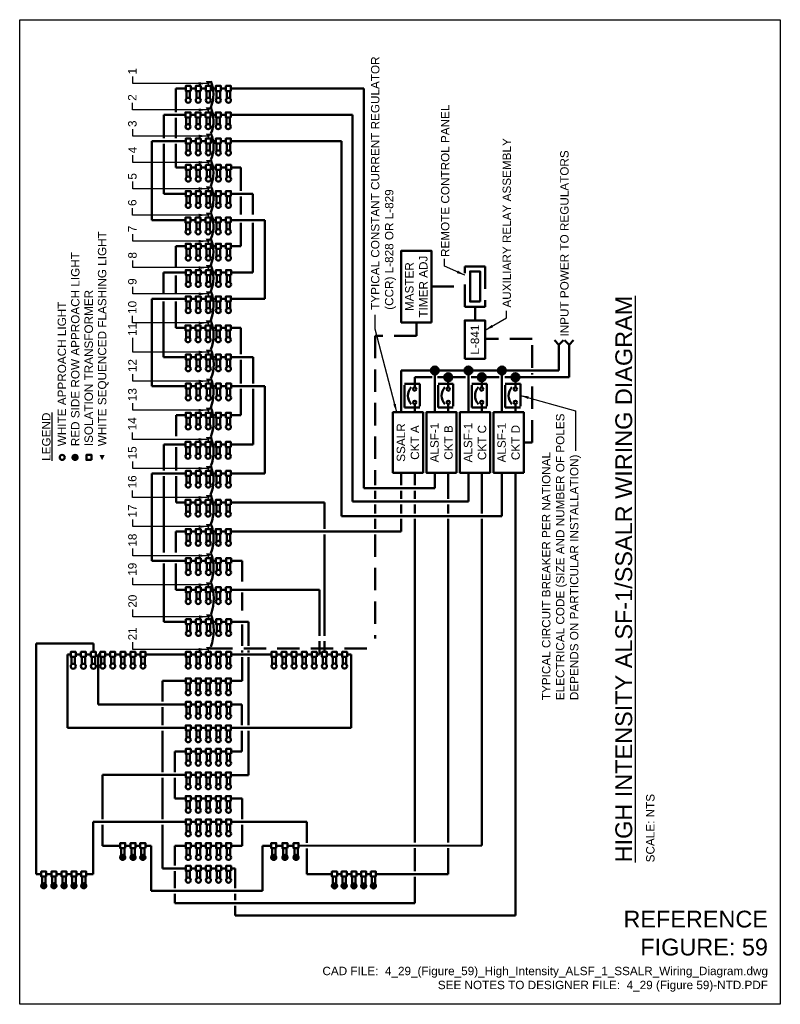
# Model space of a CAD drawing. Header units: inches. Extents: x 0 to 8.5, y 0 to 11.
import ezdxf
from ezdxf.enums import TextEntityAlignment as Align

# ---------------------------------------------------------------- set-up
doc = ezdxf.new("R2010")
doc.units = ezdxf.units.IN
doc.header["$LTSCALE"] = 0.5
doc.header["$MEASUREMENT"] = 0
doc.linetypes.add('DASHED', pattern=[0.75, 0.5, -0.25])
doc.layers.get('0').update_dxf_attribs({"linetype": 'CONTINUOUS', "lineweight": 35})
for name, color, linetype, lineweight in [('E-AFLD-DEVC', 23, 'CONTINUOUS', 50), ('E-AFLD-LITE-APPR', 203, 'CONTINUOUS', 50), ('E-AFLD-LITE-RUNW', 203, 'CONTINUOUS', 50), ('E-POWR-CIRC', 83, 'CONTINUOUS', 50), ('E-POWR-DEVC', 23, 'CONTINUOUS', 50), ('G-ANNO-RDME', 5, 'CONTINUOUS', 18)]:
    doc.layers.add(name, color=color, linetype=linetype, lineweight=lineweight)
doc.layers.add('G-ANNO-TEXT', color=7, linetype='CONTINUOUS')
doc.layers.add('G-ANNO-TTLB', color=7, linetype='CONTINUOUS')
doc.styles.add('00-E-TITLE-1_1', font='arial.ttf', dxfattribs={"height": 0.1875})
doc.styles.add('01-E-BLDG-1_1', font='arial.ttf', dxfattribs={"height": 0.09375})
doc.styles.get("Standard").update_dxf_attribs({"font": 'simplex.shx'})
doc.dimstyles.new('STANDARD_1_3', dxfattribs={"dimtxt": 0.125, "dimasz": 0.125, "dimexe": 0.0625, "dimexo": 0.0625, "dimgap": 0.0625, "dimtad": 1, "dimdec": 4, "dimzin": 0, "dimdsep": 46, "dimlunit": 4, "dimtxsty": 'Standard', "dimcen": 0.09, "dimclrt": 2, "dimadec": 0, "dimazin": 0, "dimtfac": 1, "dimtdec": 4, "dimtmove": 2, "dimatfit": 3, "dimfxl": 1, "dimtolj": 1, "dimtzin": 0, "dimarcsym": 0})

# ---------------------------------------------------------------- blocks, each defined once
blk = doc.blocks.new('*X5')
at = {"color": 0}
for p, q in [((-0.075, 0.006), (0.075, 0.006)), ((-0.075, 0.003), (0.075, 0.003)), ((-0.075, 0), (0.075, 0)), ((-0.074, 0.012), (0.074, 0.012)), ((-0.074, 0.009), (0.074, 0.009)), ((-0.073, 0.018), (0.073, 0.018)), ((-0.073, 0.015), (0.073, 0.015)), ((-0.072, 0.021), (0.072, 0.021)), ((-0.071, 0.024), (0.071, 0.024)), ((-0.07, 0.027), (0.07, 0.027)), ((-0.069, 0.03), (0.069, 0.03)), ((-0.067, 0.033), (0.067, 0.033)), ((-0.066, 0.036), (0.066, 0.036)), ((-0.064, 0.039), (0.064, 0.039)), ((-0.062, 0.042), (0.062, 0.042)), ((-0.06, 0.045), (0.06, 0.045)), ((-0.058, 0.048), (0.058, 0.048)), ((-0.055, 0.051), (0.055, 0.051)), ((-0.052, 0.054), (0.052, 0.054)), ((-0.049, 0.057), (0.049, 0.057)), ((-0.045, 0.06), (0.045, 0.06)), ((-0.041, 0.063), (0.041, 0.063)), ((-0.036, 0.066), (0.036, 0.066)), ((-0.029, 0.069), (0.029, 0.069)), ((-0.021, 0.072), (0.021, 0.072)), ((-0.075, -0.003), (0.075, -0.003)), ((-0.075, -0.006), (0.075, -0.006)), ((-0.074, -0.009), (0.074, -0.009)), ((-0.074, -0.012), (0.074, -0.012)), ((-0.073, -0.015), (0.073, -0.015)), ((-0.073, -0.018), (0.073, -0.018)), ((-0.072, -0.021), (0.072, -0.021)), ((-0.071, -0.024), (0.071, -0.024)), ((-0.07, -0.027), (0.07, -0.027)), ((-0.069, -0.03), (0.069, -0.03)), ((-0.067, -0.033), (0.067, -0.033)), ((-0.066, -0.036), (0.066, -0.036)), ((-0.064, -0.039), (0.064, -0.039)), ((-0.062, -0.042), (0.062, -0.042)), ((-0.06, -0.045), (0.06, -0.045)), ((-0.058, -0.048), (0.058, -0.048)), ((-0.055, -0.051), (0.055, -0.051)), ((-0.052, -0.054), (0.052, -0.054)), ((-0.049, -0.057), (0.049, -0.057)), ((-0.045, -0.06), (0.045, -0.06)), ((-0.041, -0.063), (0.041, -0.063)), ((-0.036, -0.066), (0.036, -0.066)), ((-0.029, -0.069), (0.029, -0.069)), ((-0.021, -0.072), (0.021, -0.072))]:
    blk.add_line(p, q, dxfattribs=at)
blk = doc.blocks.new('DSWTTO')
for p, q in [((0.056, 0.05), (0.275, 0.05)), ((0.056, -0.05), (0.275, -0.05))]:
    blk.add_line(p, q)
blk.add_lwpolyline([(0.275, -0.075), (0.275, 0.075), (0.425, 0.075), (0.425, -0.075)], close=True)
blk.add_circle((0, 0), 0.075)
blk = doc.blocks.new('SFEMR')
for p, q in [((0.25, 0), (0, 0)), ((0.25, 0), (0.3, 0.05)), ((0.3, -0.05), (0.25, 0))]:
    blk.add_line(p, q)
at = {"style": '01-E-BLDG-1_1'}
blk.add_attdef('DEVNAME', text='', height=0.0938, dxfattribs=at).set_placement((0.225, 0.009), align=Align.BOTTOM_RIGHT)
blk.add_attdef('PIN', text='', height=0.0938, dxfattribs=at).set_placement((0.325, 0), align=Align.MIDDLE_LEFT)
blk = doc.blocks.new('*X4')
at = {"color": 0}
for p, q in [((-0.075, 0.006), (0.075, 0.006)), ((-0.075, 0.003), (0.075, 0.003)), ((-0.075, 0), (0.075, 0)), ((-0.074, 0.012), (0.074, 0.012)), ((-0.074, 0.009), (0.074, 0.009)), ((-0.073, 0.018), (0.073, 0.018)), ((-0.073, 0.015), (0.073, 0.015)), ((-0.072, 0.021), (0.072, 0.021)), ((-0.071, 0.024), (0.071, 0.024)), ((-0.07, 0.027), (0.07, 0.027)), ((-0.069, 0.03), (0.069, 0.03)), ((-0.067, 0.033), (0.067, 0.033)), ((-0.066, 0.036), (0.066, 0.036)), ((-0.064, 0.039), (0.064, 0.039)), ((-0.062, 0.042), (0.062, 0.042)), ((-0.06, 0.045), (0.06, 0.045)), ((-0.058, 0.048), (0.058, 0.048)), ((-0.055, 0.051), (0.055, 0.051)), ((-0.052, 0.054), (0.052, 0.054)), ((-0.049, 0.057), (0.049, 0.057)), ((-0.045, 0.06), (0.045, 0.06)), ((-0.041, 0.063), (0.041, 0.063)), ((-0.036, 0.066), (0.036, 0.066)), ((-0.029, 0.069), (0.029, 0.069)), ((-0.021, 0.072), (0.021, 0.072)), ((-0.075, -0.003), (0.075, -0.003)), ((-0.075, -0.006), (0.075, -0.006)), ((-0.074, -0.009), (0.074, -0.009)), ((-0.074, -0.012), (0.074, -0.012)), ((-0.073, -0.015), (0.073, -0.015)), ((-0.073, -0.018), (0.073, -0.018)), ((-0.072, -0.021), (0.072, -0.021)), ((-0.071, -0.024), (0.071, -0.024)), ((-0.07, -0.027), (0.07, -0.027)), ((-0.069, -0.03), (0.069, -0.03)), ((-0.067, -0.033), (0.067, -0.033)), ((-0.066, -0.036), (0.066, -0.036)), ((-0.064, -0.039), (0.064, -0.039)), ((-0.062, -0.042), (0.062, -0.042)), ((-0.06, -0.045), (0.06, -0.045)), ((-0.058, -0.048), (0.058, -0.048)), ((-0.055, -0.051), (0.055, -0.051)), ((-0.052, -0.054), (0.052, -0.054)), ((-0.049, -0.057), (0.049, -0.057)), ((-0.045, -0.06), (0.045, -0.06)), ((-0.041, -0.063), (0.041, -0.063)), ((-0.036, -0.066), (0.036, -0.066)), ((-0.029, -0.069), (0.029, -0.069)), ((-0.021, -0.072), (0.021, -0.072))]:
    blk.add_line(p, q, dxfattribs=at)
blk = doc.blocks.new('DSRDTO')
for p, q in [((0.056, 0.05), (0.275, 0.05)), ((0.056, -0.05), (0.275, -0.05))]:
    blk.add_line(p, q)
blk.add_lwpolyline([(0.275, -0.075), (0.275, 0.075), (0.425, 0.075), (0.425, -0.075)], close=True)
blk.add_circle((0, 0), 0.075)
blk.add_blockref('*X4', (0, 0))
blk = doc.blocks.new('A$C534B0B4C')
blk.add_solid([(0, 0.028), (0.056, 0), (0.056, 0.056)])
blk = doc.blocks.new('G-TDT2')
at = {"linetype": 'ByBlock', "lineweight": -2}
h = blk.add_hatch(color=256, dxfattribs=at)
edge = h.paths.add_edge_path()
edge.add_arc((0, 0), 0.0444, 0, 360)
at = {"color": 0, "linetype": 'ByBlock', "lineweight": -2}
blk.add_circle((0, 0), 0.0444, dxfattribs=at)

msp = doc.modelspace()

# ---------------------------------------------------------------- linework, layer by layer
at = {"layer": 'E-AFLD-DEVC'}
msp.add_lwpolyline([(0.803, 6.082), (0.746, 6.082), (0.746, 6.138), (0.803, 6.138)], close=True, dxfattribs=at)
at = {"layer": 'E-AFLD-LITE-APPR'}
for centre in [(0.475, 6.11), (0.619, 6.11)]:
    msp.add_circle(centre, 0.0281, dxfattribs=at)
at = {"layer": 'E-POWR-CIRC'}
for p, q in [((1.745, 10.231), (1.855, 10.231)), ((1.745, 9.968), (1.745, 10.231)), ((1.911, 10.231), (1.967, 10.231)), ((2.023, 10.231), (2.079, 10.231)), ((2.136, 10.231), (2.192, 10.231)), ((2.248, 10.231), (2.305, 10.231)), ((2.361, 10.231), (3.846, 10.231)), ((3.846, 10.231), (3.846, 5.768)), ((1.853, 9.936), (1.609, 9.936)), ((1.609, 9.936), (1.609, 9.675)), ((1.745, 9.675), (1.745, 9.905)), ((1.91, 9.936), (1.966, 9.936)), ((2.022, 9.936), (2.078, 9.936)), ((2.135, 9.936), (2.191, 9.936)), ((2.247, 9.936), (2.303, 9.936)), ((3.721, 9.936), (2.36, 9.936)), ((3.721, 9.936), (3.721, 5.617)), ((1.855, 9.643), (1.475, 9.643)), ((1.475, 9.643), (1.475, 8.761)), ((1.609, 9.612), (1.609, 9.056)), ((1.745, 9.35), (1.745, 9.612)), ((1.911, 9.643), (1.967, 9.643)), ((2.023, 9.643), (2.079, 9.643)), ((2.136, 9.643), (2.192, 9.643)), ((2.248, 9.643), (2.305, 9.643)), ((2.361, 9.643), (3.596, 9.643)), ((3.596, 9.643), (3.596, 5.454)), ((1.745, 9.35), (1.856, 9.35)), ((1.912, 9.35), (1.968, 9.35)), ((2.024, 9.35), (2.08, 9.35)), ((2.137, 9.35), (2.193, 9.35)), ((2.249, 9.35), (2.306, 9.35)), ((2.362, 9.35), (2.47, 9.35)), ((2.47, 9.087), (2.47, 9.35)), ((1.609, 9.056), (1.855, 9.056)), ((1.911, 9.056), (1.967, 9.056)), ((2.023, 9.056), (2.079, 9.056)), ((2.136, 9.056), (2.192, 9.056)), ((2.248, 9.056), (2.305, 9.056)), ((2.361, 9.056), (2.605, 9.056)), ((2.47, 8.824), (2.47, 9.025)), ((2.605, 9.056), (2.605, 8.824)), ((1.475, 8.761), (1.853, 8.761)), ((1.91, 8.761), (1.966, 8.761)), ((2.022, 8.761), (2.078, 8.761)), ((2.135, 8.761), (2.191, 8.761)), ((2.247, 8.761), (2.303, 8.761)), ((2.739, 8.761), (2.36, 8.761)), ((2.47, 8.468), (2.47, 8.73)), ((2.605, 8.73), (2.605, 8.174)), ((2.739, 7.881), (2.739, 8.761)), ((1.745, 8.468), (1.855, 8.468)), ((1.745, 8.236), (1.745, 8.468)), ((1.911, 8.468), (1.967, 8.468)), ((2.023, 8.468), (2.079, 8.468)), ((2.136, 8.468), (2.192, 8.468)), ((2.248, 8.468), (2.305, 8.468)), ((2.361, 8.468), (2.47, 8.468)), ((1.608, 8.174), (1.856, 8.174)), ((1.608, 7.943), (1.608, 8.174)), ((1.745, 7.943), (1.745, 8.143)), ((1.912, 8.174), (1.968, 8.174)), ((2.024, 8.174), (2.08, 8.174)), ((2.137, 8.174), (2.193, 8.174)), ((2.249, 8.174), (2.306, 8.174)), ((2.362, 8.174), (2.605, 8.174)), ((1.855, 7.881), (1.475, 7.881)), ((1.475, 7.881), (1.475, 6.906)), ((1.608, 7.231), (1.608, 7.85)), ((1.745, 7.556), (1.745, 7.85)), ((1.911, 7.881), (1.967, 7.881)), ((2.023, 7.881), (2.079, 7.881)), ((2.136, 7.881), (2.192, 7.881)), ((2.248, 7.881), (2.305, 7.881)), ((2.361, 7.881), (2.739, 7.881)), ((1.745, 7.556), (1.853, 7.556)), ((1.91, 7.556), (1.966, 7.556)), ((2.022, 7.556), (2.078, 7.556)), ((2.135, 7.556), (2.191, 7.556)), ((2.247, 7.556), (2.303, 7.556)), ((2.36, 7.556), (2.47, 7.556)), ((2.47, 7.262), (2.47, 7.556)), ((1.855, 7.231), (1.608, 7.231)), ((1.911, 7.231), (1.967, 7.231)), ((2.023, 7.231), (2.079, 7.231)), ((2.136, 7.231), (2.192, 7.231)), ((2.248, 7.231), (2.305, 7.231)), ((2.608, 7.231), (2.361, 7.231)), ((2.47, 6.937), (2.47, 7.2)), ((2.608, 6.937), (2.608, 7.231)), ((4.264, 6.614), (4.264, 7.081)), ((4.264, 7.081), (4.639, 7.081)), ((4.639, 6.614), (4.639, 7.081)), ((4.639, 7.081), (6.026, 7.081)), ((5.014, 6.668), (5.014, 7.081)), ((5.389, 6.668), (5.389, 7.081)), ((6.026, 7.081), (6.026, 7.118)), ((6.139, 7.006), (6.139, 7.118)), ((4.414, 6.893), (4.414, 7.006)), ((4.414, 7.006), (4.608, 7.006)), ((4.67, 7.006), (4.789, 7.006)), ((4.789, 6.893), (4.789, 7.006)), ((4.789, 7.006), (4.983, 7.006)), ((5.045, 7.006), (5.358, 7.006)), ((5.164, 6.893), (5.164, 7.006)), ((5.42, 7.006), (6.139, 7.006)), ((5.539, 6.893), (5.539, 7.006)), ((1.475, 6.906), (1.856, 6.906)), ((1.912, 6.906), (1.968, 6.906)), ((2.024, 6.906), (2.08, 6.906)), ((2.137, 6.906), (2.193, 6.906)), ((2.249, 6.906), (2.306, 6.906)), ((2.362, 6.906), (2.74, 6.906)), ((2.47, 6.581), (2.47, 6.875)), ((2.608, 6.254), (2.608, 6.875)), ((2.74, 6.906), (2.74, 5.931)), ((4.414, 6.614), (4.414, 6.706)), ((4.789, 6.614), (4.789, 6.706)), ((5.014, 6.614), (5.014, 6.668)), ((5.164, 6.614), (5.164, 6.706)), ((5.389, 6.614), (5.389, 6.668)), ((5.539, 6.614), (5.539, 6.706)), ((1.747, 6.581), (1.855, 6.581)), ((1.747, 6.348), (1.747, 6.581)), ((1.911, 6.581), (1.967, 6.581)), ((2.023, 6.581), (2.079, 6.581)), ((2.136, 6.581), (2.192, 6.581)), ((2.248, 6.581), (2.305, 6.581)), ((2.361, 6.581), (2.47, 6.581)), ((1.609, 6.254), (1.853, 6.254)), ((1.609, 5.962), (1.609, 6.254)), ((1.747, 5.962), (1.747, 6.223)), ((1.91, 6.254), (1.966, 6.254)), ((2.022, 6.254), (2.078, 6.254)), ((2.135, 6.254), (2.191, 6.254)), ((2.247, 6.254), (2.303, 6.254)), ((2.36, 6.254), (2.608, 6.254)), ((1.475, 4.956), (1.475, 5.931)), ((1.475, 5.931), (1.855, 5.931)), ((1.609, 5.049), (1.609, 5.9)), ((1.747, 5.607), (1.747, 5.9)), ((1.911, 5.931), (1.967, 5.931)), ((2.023, 5.931), (2.079, 5.931)), ((2.136, 5.931), (2.192, 5.931)), ((2.248, 5.931), (2.305, 5.931)), ((2.74, 5.931), (2.361, 5.931)), ((4.264, 5.939), (4.264, 5.8)), ((4.414, 5.8), (4.414, 5.939)), ((4.639, 5.768), (4.639, 5.939)), ((4.789, 5.939), (4.789, 5.648)), ((5.014, 5.939), (5.014, 5.617)), ((5.164, 5.939), (5.164, 5.485)), ((5.389, 5.939), (5.389, 5.454)), ((5.539, 0.993), (5.539, 5.939)), ((3.846, 5.768), (4.639, 5.768)), ((4.264, 5.737), (4.264, 5.648)), ((4.414, 5.648), (4.414, 5.737)), ((3.721, 5.617), (5.014, 5.617)), ((1.747, 5.607), (1.853, 5.607)), ((1.91, 5.607), (1.966, 5.607)), ((2.022, 5.607), (2.078, 5.607)), ((2.135, 5.607), (2.191, 5.607)), ((2.247, 5.607), (2.303, 5.607)), ((2.36, 5.607), (3.405, 5.607)), ((3.405, 5.607), (3.405, 5.312)), ((4.264, 5.585), (4.264, 5.485)), ((4.414, 5.485), (4.414, 5.585)), ((4.789, 5.585), (4.789, 5.485)), ((3.596, 5.454), (5.389, 5.454)), ((4.264, 5.423), (4.264, 5.281)), ((4.414, 1.806), (4.414, 5.423)), ((4.789, 5.423), (4.789, 1.806)), ((5.164, 5.423), (5.164, 1.776)), ((1.745, 5.281), (1.855, 5.281)), ((1.745, 5.049), (1.745, 5.281)), ((1.911, 5.281), (1.967, 5.281)), ((2.023, 5.281), (2.079, 5.281)), ((2.136, 5.281), (2.192, 5.281)), ((2.248, 5.281), (2.305, 5.281)), ((2.361, 5.281), (4.264, 5.281)), ((3.405, 5.25), (3.405, 4.118)), ((1.856, 4.956), (1.475, 4.956)), ((1.912, 4.955), (1.968, 4.955)), ((2.024, 4.955), (2.08, 4.955)), ((2.137, 4.955), (2.193, 4.955)), ((2.249, 4.955), (2.306, 4.955)), ((2.362, 4.955), (2.485, 4.955)), ((2.485, 4.725), (2.485, 4.955)), ((1.609, 4.274), (1.609, 4.924)), ((1.745, 4.631), (1.745, 4.924)), ((1.855, 4.631), (1.745, 4.631)), ((1.911, 4.631), (1.967, 4.631)), ((2.023, 4.631), (2.079, 4.631)), ((2.136, 4.631), (2.192, 4.631)), ((2.248, 4.631), (2.305, 4.631)), ((3.349, 4.631), (2.361, 4.631)), ((3.349, 4.118), (3.349, 4.631)), ((2.485, 4.399), (2.485, 4.6)), ((1.857, 4.274), (1.609, 4.274)), ((1.913, 4.274), (1.969, 4.274)), ((2.026, 4.274), (2.082, 4.274)), ((2.138, 4.274), (2.194, 4.274)), ((2.251, 4.274), (2.307, 4.274)), ((2.558, 4.274), (2.363, 4.274)), ((2.485, 4.006), (2.485, 4.243)), ((2.558, 4.006), (2.558, 4.274)), ((0.183, 1.455), (0.183, 4.031)), ((0.183, 4.031), (0.824, 4.031)), ((0.824, 3.936), (0.824, 4.031)), ((3.349, 3.909), (3.349, 4.056)), ((3.405, 4.056), (3.405, 3.937)), ((0.533, 3.908), (0.571, 3.908)), ((0.533, 3.087), (0.533, 3.908)), ((0.627, 3.908), (0.684, 3.908)), ((0.74, 3.908), (0.796, 3.908)), ((0.876, 3.35), (0.876, 3.909)), ((0.876, 3.909), (0.899, 3.909)), ((0.956, 3.909), (1.012, 3.909)), ((1.068, 3.909), (1.124, 3.909)), ((1.181, 3.909), (1.237, 3.909)), ((1.293, 3.909), (1.349, 3.909)), ((1.406, 3.909), (1.856, 3.909)), ((1.912, 3.909), (1.968, 3.909)), ((2.024, 3.909), (2.08, 3.909)), ((2.137, 3.909), (2.193, 3.909)), ((2.249, 3.909), (2.306, 3.909)), ((2.362, 3.909), (2.814, 3.909)), ((2.485, 3.932), (2.485, 3.952)), ((2.485, 3.612), (2.485, 3.878)), ((2.558, 3.932), (2.558, 3.952)), ((2.558, 3.118), (2.558, 3.878)), ((2.87, 3.909), (2.926, 3.909)), ((2.983, 3.909), (3.039, 3.909)), ((3.095, 3.909), (3.151, 3.909)), ((3.208, 3.909), (3.264, 3.909)), ((3.32, 3.909), (3.349, 3.909)), ((3.433, 3.909), (3.489, 3.909)), ((3.545, 3.909), (3.601, 3.909)), ((3.704, 3.909), (3.658, 3.909)), ((3.704, 3.087), (3.704, 3.909)), ((1.595, 3.612), (1.855, 3.612)), ((1.595, 3.612), (1.595, 3.382)), ((1.911, 3.612), (1.967, 3.612)), ((2.023, 3.612), (2.079, 3.612)), ((2.136, 3.612), (2.192, 3.612)), ((2.248, 3.612), (2.305, 3.612)), ((2.361, 3.612), (2.485, 3.612)), ((0.876, 3.35), (1.856, 3.35)), ((1.595, 3.319), (1.595, 3.118)), ((1.912, 3.35), (1.968, 3.35)), ((2.024, 3.35), (2.08, 3.35)), ((2.137, 3.35), (2.193, 3.35)), ((2.249, 3.35), (2.306, 3.35)), ((2.483, 3.35), (2.362, 3.35)), ((2.483, 3.118), (2.483, 3.35)), ((1.855, 3.087), (0.533, 3.087)), ((1.911, 3.087), (1.967, 3.087)), ((2.023, 3.087), (2.079, 3.087)), ((2.136, 3.087), (2.192, 3.087)), ((2.248, 3.087), (2.305, 3.087)), ((2.361, 3.087), (3.704, 3.087)), ((1.595, 3.056), (1.595, 2.593)), ((2.484, 2.825), (2.484, 3.056)), ((2.558, 2.561), (2.558, 3.056)), ((1.733, 2.825), (1.808, 2.825)), ((1.733, 2.593), (1.733, 2.825)), ((1.808, 2.825), (1.855, 2.825)), ((1.912, 2.825), (1.968, 2.825)), ((2.024, 2.825), (2.08, 2.825)), ((2.137, 2.825), (2.193, 2.825)), ((2.249, 2.825), (2.306, 2.825)), ((2.362, 2.825), (2.484, 2.825)), ((0.926, 2.562), (1.855, 2.562)), ((0.926, 2.562), (0.926, 2.068)), ((1.595, 2.531), (1.595, 2.068)), ((1.733, 2.3), (1.733, 2.531)), ((1.911, 2.562), (1.967, 2.562)), ((2.023, 2.562), (2.079, 2.562)), ((2.136, 2.562), (2.192, 2.562)), ((2.248, 2.562), (2.305, 2.562)), ((2.36, 2.561), (2.558, 2.561)), ((1.855, 2.3), (1.733, 2.3)), ((1.911, 2.298), (1.968, 2.298)), ((2.024, 2.298), (2.08, 2.298)), ((2.136, 2.298), (2.193, 2.298)), ((2.249, 2.298), (2.305, 2.298)), ((2.486, 2.298), (2.361, 2.298)), ((2.486, 2.068), (2.486, 2.298)), ((0.821, 2.037), (1.856, 2.037)), ((0.821, 2.037), (0.821, 1.455)), ((0.926, 2.006), (0.926, 1.772)), ((1.595, 2.006), (1.595, 1.518)), ((1.912, 2.037), (1.969, 2.037)), ((2.025, 2.037), (2.081, 2.037)), ((2.137, 2.037), (2.194, 2.037)), ((2.25, 2.037), (2.306, 2.037)), ((3.208, 2.037), (2.362, 2.037)), ((2.486, 1.772), (2.486, 2.006)), ((3.208, 1.804), (3.208, 2.037)), ((1.123, 1.772), (0.926, 1.772)), ((1.239, 1.772), (1.179, 1.772)), ((1.348, 1.772), (1.295, 1.772)), ((1.404, 1.772), (1.469, 1.772)), ((1.469, 1.772), (1.469, 1.267)), ((1.856, 1.772), (1.732, 1.772)), ((1.732, 1.772), (1.732, 1.55)), ((1.912, 1.772), (1.969, 1.772)), ((2.025, 1.772), (2.081, 1.772)), ((2.137, 1.772), (2.194, 1.772)), ((2.25, 1.772), (2.306, 1.772)), ((2.362, 1.772), (2.486, 1.772)), ((2.713, 1.772), (2.713, 1.267)), ((2.713, 1.772), (2.811, 1.772)), ((2.867, 1.772), (2.936, 1.772)), ((2.992, 1.772), (3.061, 1.772)), ((3.117, 1.772), (5.164, 1.776)), ((3.208, 1.455), (3.208, 1.741)), ((4.414, 1.486), (4.414, 1.743)), ((4.789, 1.744), (4.789, 1.455)), ((0.183, 1.455), (0.241, 1.455)), ((0.297, 1.455), (0.354, 1.455)), ((0.41, 1.455), (0.468, 1.455)), ((0.524, 1.455), (0.579, 1.455)), ((0.635, 1.455), (0.688, 1.455)), ((0.821, 1.455), (0.744, 1.455)), ((1.595, 1.518), (1.856, 1.518)), ((1.732, 1.487), (1.732, 1.298)), ((1.912, 1.518), (1.969, 1.518)), ((2.025, 1.518), (2.081, 1.518)), ((2.137, 1.518), (2.194, 1.518)), ((2.25, 1.518), (2.306, 1.518)), ((2.362, 1.518), (2.409, 1.518)), ((2.409, 1.518), (2.409, 1.298)), ((3.489, 1.455), (3.208, 1.455)), ((3.546, 1.455), (3.598, 1.455)), ((3.655, 1.455), (3.707, 1.455)), ((3.764, 1.455), (3.816, 1.455)), ((3.872, 1.455), (3.925, 1.455)), ((4.788, 1.455), (3.981, 1.455)), ((4.414, 1.131), (4.414, 1.423)), ((1.469, 1.267), (2.713, 1.267)), ((1.732, 1.236), (1.732, 1.131)), ((2.409, 1.236), (2.409, 1.162)), ((1.732, 1.131), (4.414, 1.131)), ((2.409, 1.1), (2.409, 0.993)), ((2.409, 0.993), (5.54, 0.993))]:
    msp.add_line(p, q, dxfattribs=at)
at = {"layer": 'E-POWR-CIRC', "linetype": 'DASHED'}
for p, q in [((4.601, 8.018), (4.976, 8.018)), ((5.089, 7.643), (5.089, 7.793)), ((4.433, 7.618), (4.433, 7.468)), ((4.433, 7.468), (3.971, 7.468)), ((3.971, 7.468), (3.971, 5.8)), ((5.726, 7.433), (5.201, 7.433)), ((5.726, 7.112), (5.726, 7.432)), ((5.726, 7.037), (5.726, 7.05)), ((5.726, 6.276), (5.726, 6.975)), ((5.633, 6.276), (5.726, 6.276)), ((3.971, 5.737), (3.971, 5.648)), ((3.971, 5.585), (3.971, 5.485)), ((3.971, 5.423), (3.971, 5.312)), ((3.971, 5.25), (3.971, 4.087)), ((2.128, 3.975), (3.972, 3.975))]:
    msp.add_line(p, q, dxfattribs=at)
at = {"layer": 'E-POWR-CIRC'}
for centre, radius, start, end in [((1.786, 10.169), 0.379, 336.8646, 22.6262), ((1.798, 9.873), 0.368, 336.7976, 23.7141), ((1.784, 9.58), 0.382, 337.6584, 22.7644), ((1.777, 9.289), 0.388, 337.4976, 22.0815), ((1.791, 8.994), 0.375, 336.6021, 22.889), ((1.798, 8.698), 0.368, 336.7786, 23.7334), ((1.78, 8.404), 0.385, 337.7439, 22.677), ((1.781, 8.113), 0.384, 337.3649, 22.2123), ((1.722, 7.804), 0.444, 338.3324, 21.2059), ((1.737, 7.476), 0.43, 338.022, 22.439), ((1.723, 7.151), 0.445, 338.7575, 21.6239), ((1.717, 6.829), 0.449, 338.6098, 21.009), ((1.729, 6.504), 0.438, 337.8801, 21.6605), ((1.742, 6.175), 0.425, 337.8528, 22.6105), ((1.735, 5.855), 0.431, 337.7313, 21.8056), ((1.734, 5.527), 0.433, 338.1225, 22.3371), ((1.721, 5.201), 0.446, 338.7818, 21.5991), ((1.719, 4.879), 0.448, 338.5653, 21.0529), ((1.638, 4.534), 0.53, 340.6824, 20.0485), ((1.618, 4.177), 0.55, 340.4521, 19.1727)]:
    msp.add_arc(centre, radius, start, end, dxfattribs=at)
at = {"layer": 'E-POWR-DEVC'}
for points in [[(4.601, 7.618), (4.264, 7.618), (4.264, 8.418), (4.601, 8.418)], [(5.145, 7.85), (5.033, 7.85), (5.033, 8.187), (5.145, 8.187)], [(4.974, 7.212), (4.974, 7.64), (5.201, 7.64), (5.201, 7.212)], [(4.508, 5.939), (4.17, 5.939), (4.17, 6.614), (4.508, 6.614)], [(4.883, 5.939), (4.545, 5.939), (4.545, 6.614), (4.883, 6.614)], [(5.258, 5.939), (4.92, 5.939), (4.92, 6.614), (5.258, 6.614)], [(5.633, 5.939), (5.295, 5.939), (5.295, 6.614), (5.633, 6.614)]]:
    msp.add_lwpolyline(points, close=True, dxfattribs=at)
at = {"layer": 'E-POWR-DEVC', "linetype": 'DASHED'}
for points in [[(5.201, 7.793), (4.976, 7.793), (4.976, 8.243), (5.201, 8.243)], [(4.47, 6.668), (4.301, 6.668), (4.301, 6.931), (4.47, 6.931)], [(4.845, 6.668), (4.676, 6.668), (4.676, 6.931), (4.845, 6.931)], [(5.22, 6.668), (5.051, 6.668), (5.051, 6.931), (5.22, 6.931)], [(5.595, 6.668), (5.426, 6.668), (5.426, 6.931), (5.595, 6.931)]]:
    msp.add_lwpolyline(points, close=True, dxfattribs=at)
at = {"layer": 'E-POWR-DEVC'}
for centre in [(4.414, 6.874), (4.789, 6.874), (5.164, 6.874), (5.539, 6.874), (4.414, 6.724), (4.789, 6.724), (5.164, 6.724), (5.539, 6.724)]:
    msp.add_circle(centre, 0.0187, dxfattribs=at)
for centre in [(4.475, 6.799), (4.85, 6.799), (5.225, 6.799), (5.6, 6.799)]:
    msp.add_arc(centre, 0.136, 136.3972, 223.6028, dxfattribs=at)
at = {"layer": 'G-ANNO-TTLB'}
msp.add_lwpolyline([(0, 11), (8.5, 11), (8.5, 0), (0, 0)], close=True, dxfattribs=at)

# ---------------------------------------------------------------- block references
at = {"layer": 'E-AFLD-DEVC', "rotation": 90}
for name, p, xscale, yscale, zscale in [('DSWTTO', (1.883, 10.1), 0.375, 0.375, 0.375), ('DSWTTO', (1.995, 10.1), 0.375, 0.375, 0.375), ('DSWTTO', (2.108, 10.1), 0.375, 0.375, 0.375), ('DSWTTO', (2.22, 10.1), 0.375, 0.375, 0.375), ('DSWTTO', (2.333, 10.1), 0.375, 0.375, 0.375), ('DSWTTO', (1.881, 9.805), 0.375, 0.375, 0.375), ('DSWTTO', (1.994, 9.805), 0.375, 0.375, 0.375), ('DSWTTO', (2.106, 9.805), 0.375, 0.375, 0.375), ('DSWTTO', (2.219, 9.805), 0.375, 0.375, 0.375), ('DSWTTO', (2.331, 9.805), 0.375, 0.375, 0.375), ('DSWTTO', (1.883, 9.512), 0.375, 0.375, 0.375), ('DSWTTO', (1.995, 9.512), 0.375, 0.375, 0.375), ('DSWTTO', (2.108, 9.512), 0.375, 0.375, 0.375), ('DSWTTO', (2.22, 9.512), 0.375, 0.375, 0.375), ('DSWTTO', (2.333, 9.512), 0.375, 0.375, 0.375), ('DSWTTO', (1.884, 9.219), 0.375, 0.375, 0.375), ('DSWTTO', (1.996, 9.219), 0.375, 0.375, 0.375), ('DSWTTO', (2.109, 9.219), 0.375, 0.375, 0.375), ('DSWTTO', (2.221, 9.219), 0.375, 0.375, 0.375), ('DSWTTO', (2.334, 9.219), 0.375, 0.375, 0.375), ('DSWTTO', (1.883, 8.925), 0.375, 0.375, 0.375), ('DSWTTO', (1.995, 8.925), 0.375, 0.375, 0.375), ('DSWTTO', (2.108, 8.925), 0.375, 0.375, 0.375), ('DSWTTO', (2.22, 8.925), 0.375, 0.375, 0.375), ('DSWTTO', (2.333, 8.925), 0.375, 0.375, 0.375), ('DSWTTO', (1.881, 8.63), 0.375, 0.375, 0.375), ('DSWTTO', (1.994, 8.63), 0.375, 0.375, 0.375), ('DSWTTO', (2.106, 8.63), 0.375, 0.375, 0.375), ('DSWTTO', (2.219, 8.63), 0.375, 0.375, 0.375), ('DSWTTO', (2.331, 8.63), 0.375, 0.375, 0.375), ('DSWTTO', (1.883, 8.337), 0.375, 0.375, 0.375), ('DSWTTO', (1.995, 8.337), 0.375, 0.375, 0.375), ('DSWTTO', (2.108, 8.337), 0.375, 0.375, 0.375), ('DSWTTO', (2.22, 8.337), 0.375, 0.375, 0.375), ('DSWTTO', (2.333, 8.337), 0.375, 0.375, 0.375), ('DSWTTO', (1.884, 8.043), 0.375, 0.375, 0.375), ('DSWTTO', (1.996, 8.043), 0.375, 0.375, 0.375), ('DSWTTO', (2.109, 8.043), 0.375, 0.375, 0.375), ('DSWTTO', (2.221, 8.043), 0.375, 0.375, 0.375), ('DSWTTO', (2.334, 8.043), 0.375, 0.375, 0.375), ('DSWTTO', (1.883, 7.75), 0.375, 0.375, 0.375), ('DSWTTO', (1.995, 7.75), 0.375, 0.375, 0.375), ('DSWTTO', (2.108, 7.75), 0.375, 0.375, 0.375), ('DSWTTO', (2.22, 7.75), 0.375, 0.375, 0.375), ('DSWTTO', (2.333, 7.75), 0.375, 0.375, 0.375), ('DSWTTO', (1.881, 7.425), 0.375, 0.375, 0.375), ('DSWTTO', (1.994, 7.425), 0.375, 0.375, 0.375), ('DSWTTO', (2.106, 7.425), 0.375, 0.375, 0.375), ('DSWTTO', (2.219, 7.425), 0.375, 0.375, 0.375), ('DSWTTO', (2.331, 7.425), 0.375, 0.375, 0.375), ('DSWTTO', (1.883, 7.1), 0.375, 0.375, 0.375), ('DSWTTO', (1.995, 7.1), 0.375, 0.375, 0.375), ('DSWTTO', (2.108, 7.1), 0.375, 0.375, 0.375), ('DSWTTO', (2.22, 7.1), 0.375, 0.375, 0.375), ('DSWTTO', (2.333, 7.1), 0.375, 0.375, 0.375), ('DSWTTO', (1.884, 6.775), 0.375, 0.375, 0.375), ('DSWTTO', (1.996, 6.775), 0.375, 0.375, 0.375), ('DSWTTO', (2.109, 6.775), 0.375, 0.375, 0.375), ('DSWTTO', (2.221, 6.775), 0.375, 0.375, 0.375), ('DSWTTO', (2.334, 6.775), 0.375, 0.375, 0.375), ('DSWTTO', (1.883, 6.45), 0.375, 0.375, 0.375), ('DSWTTO', (1.995, 6.45), 0.375, 0.375, 0.375), ('DSWTTO', (2.108, 6.45), 0.375, 0.375, 0.375), ('DSWTTO', (2.22, 6.45), 0.375, 0.375, 0.375), ('DSWTTO', (2.333, 6.45), 0.375, 0.375, 0.375), ('DSWTTO', (1.881, 6.123), 0.375, 0.375, 0.375), ('DSWTTO', (1.994, 6.123), 0.375, 0.375, 0.375), ('DSWTTO', (2.106, 6.123), 0.375, 0.375, 0.375), ('DSWTTO', (2.219, 6.123), 0.375, 0.375, 0.375), ('DSWTTO', (2.331, 6.123), 0.375, 0.375, 0.375), ('DSWTTO', (1.883, 5.8), 0.375, 0.375, 0.375), ('DSWTTO', (1.995, 5.8), 0.375, 0.375, 0.375), ('DSWTTO', (2.108, 5.8), 0.375, 0.375, 0.375), ('DSWTTO', (2.22, 5.8), 0.375, 0.375, 0.375), ('DSWTTO', (2.333, 5.8), 0.375, 0.375, 0.375), ('DSWTTO', (1.881, 5.476), 0.375, 0.375, 0.375), ('DSWTTO', (1.994, 5.476), 0.375, 0.375, 0.375), ('DSWTTO', (2.106, 5.476), 0.375, 0.375, 0.375), ('DSWTTO', (2.219, 5.476), 0.375, 0.375, 0.375), ('DSWTTO', (2.331, 5.476), 0.375, 0.375, 0.375), ('DSWTTO', (1.883, 5.15), 0.375, 0.375, 0.375), ('DSWTTO', (1.995, 5.15), 0.375, 0.375, 0.375), ('DSWTTO', (2.108, 5.15), 0.375, 0.375, 0.375), ('DSWTTO', (2.22, 5.15), 0.375, 0.375, 0.375), ('DSWTTO', (2.333, 5.15), 0.375, 0.375, 0.375), ('DSWTTO', (1.884, 4.824), 0.375, 0.375, 0.375), ('DSWTTO', (1.996, 4.824), 0.375, 0.375, 0.375), ('DSWTTO', (2.109, 4.824), 0.375, 0.375, 0.375), ('DSWTTO', (2.221, 4.824), 0.375, 0.375, 0.375), ('DSWTTO', (2.334, 4.824), 0.375, 0.375, 0.375), ('DSWTTO', (1.883, 4.5), 0.375, 0.375, 0.375), ('DSWTTO', (1.995, 4.5), 0.375, 0.375, 0.375), ('DSWTTO', (2.108, 4.5), 0.375, 0.375, 0.375), ('DSWTTO', (2.22, 4.5), 0.375, 0.375, 0.375), ('DSWTTO', (2.333, 4.5), 0.375, 0.375, 0.375), ('DSWTTO', (1.885, 4.143), 0.375, 0.375, 0.375), ('DSWTTO', (1.998, 4.143), 0.375, 0.375, 0.375), ('DSWTTO', (2.11, 4.143), 0.375, 0.375, 0.375), ('DSWTTO', (2.223, 4.143), 0.375, 0.375, 0.375), ('DSWTTO', (2.335, 4.143), 0.375, 0.375, 0.375), ('DSWTTO', (0.599, 3.777), 0.375, 0.375, 0.375), ('DSWTTO', (0.712, 3.777), 0.375, 0.375, 0.375), ('DSWTTO', (0.824, 3.777), 0.375, 0.375, 0.375), ('DSWTTO', (0.928, 3.778), 0.375, 0.375, 0.375), ('DSWTTO', (1.04, 3.778), 0.375, 0.375, 0.375), ('DSWTTO', (1.153, 3.778), 0.375, 0.375, 0.375), ('DSWTTO', (1.265, 3.778), 0.375, 0.375, 0.375), ('DSWTTO', (1.378, 3.778), 0.375, 0.375, 0.375), ('DSWTTO', (1.884, 3.778), 0.375, 0.375, 0.375), ('DSWTTO', (1.996, 3.778), 0.375, 0.375, 0.375), ('DSWTTO', (2.109, 3.778), 0.375, 0.375, 0.375), ('DSWTTO', (2.221, 3.778), 0.375, 0.375, 0.375), ('DSWTTO', (2.334, 3.778), 0.375, 0.375, 0.375), ('DSWTTO', (2.842, 3.778), 0.375, 0.375, 0.375), ('DSWTTO', (2.955, 3.778), 0.375, 0.375, 0.375), ('DSWTTO', (3.067, 3.778), 0.375, 0.375, 0.375), ('DSWTTO', (3.18, 3.778), 0.375, 0.375, 0.375), ('DSWTTO', (3.292, 3.778), 0.375, 0.375, 0.375), ('DSWTTO', (3.405, 3.778), 0.375, 0.375, 0.375), ('DSWTTO', (3.517, 3.778), 0.375, 0.375, 0.375), ('DSWTTO', (3.63, 3.778), 0.375, 0.375, 0.375), ('DSWTTO', (1.883, 3.481), 0.375, 0.375, 0.375), ('DSWTTO', (1.995, 3.481), 0.375, 0.375, 0.375), ('DSWTTO', (2.108, 3.481), 0.375, 0.375, 0.375), ('DSWTTO', (2.22, 3.481), 0.375, 0.375, 0.375), ('DSWTTO', (2.333, 3.481), 0.375, 0.375, 0.375), ('DSWTTO', (1.884, 3.219), 0.375, 0.375, 0.375), ('DSWTTO', (1.996, 3.219), 0.375, 0.375, 0.375), ('DSWTTO', (2.109, 3.219), 0.375, 0.375, 0.375), ('DSWTTO', (2.221, 3.219), 0.375, 0.375, 0.375), ('DSWTTO', (2.334, 3.219), 0.375, 0.375, 0.375), ('DSWTTO', (1.883, 2.956), 0.375, 0.375, 0.375), ('DSWTTO', (1.995, 2.956), 0.375, 0.375, 0.375), ('DSWTTO', (2.108, 2.956), 0.375, 0.375, 0.375), ('DSWTTO', (2.22, 2.956), 0.375, 0.375, 0.375), ('DSWTTO', (2.333, 2.956), 0.375, 0.375, 0.375), ('DSWTTO', (1.884, 2.694), 0.375, 0.375, 0.375), ('DSWTTO', (1.996, 2.694), 0.375, 0.375, 0.375), ('DSWTTO', (2.109, 2.694), 0.375, 0.375, 0.375), ('DSWTTO', (2.221, 2.694), 0.375, 0.375, 0.375), ('DSWTTO', (2.334, 2.694), 0.375, 0.375, 0.375), ('DSWTTO', (1.883, 2.431), 0.375, 0.375, 0.375), ('DSWTTO', (1.995, 2.431), 0.375, 0.375, 0.375), ('DSWTTO', (2.108, 2.431), 0.375, 0.375, 0.375), ('DSWTTO', (2.22, 2.431), 0.375, 0.375, 0.375), ('DSWTTO', (2.333, 2.431), 0.375, 0.375, 0.375), ('DSWTTO', (1.883, 2.167), 0.375, 0.375, 0.375), ('DSWTTO', (1.996, 2.167), 0.375, 0.375, 0.375), ('DSWTTO', (2.108, 2.167), 0.375, 0.375, 0.375), ('DSWTTO', (2.221, 2.167), 0.375, 0.375, 0.375), ('DSWTTO', (2.333, 2.167), 0.375, 0.375, 0.375), ('DSWTTO', (1.884, 1.906), 0.375, 0.375, 0.375), ('DSWTTO', (1.997, 1.906), 0.375, 0.375, 0.375), ('DSWTTO', (2.109, 1.906), 0.375, 0.375, 0.375), ('DSWTTO', (2.222, 1.906), 0.375, 0.375, 0.375), ('DSWTTO', (2.334, 1.906), 0.375, 0.375, 0.375), ('DSRDTO', (1.151, 1.641), 0.375, 0.375, 0.375), ('DSRDTO', (1.267, 1.641), 0.3750000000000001, 0.3750000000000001, 0.3750000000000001), ('DSRDTO', (1.376, 1.641), 0.375, 0.375, 0.375), ('DSWTTO', (1.884, 1.641), 0.375, 0.375, 0.375), ('DSWTTO', (1.997, 1.641), 0.375, 0.375, 0.375), ('DSWTTO', (2.109, 1.641), 0.375, 0.375, 0.375), ('DSWTTO', (2.222, 1.641), 0.375, 0.375, 0.375), ('DSWTTO', (2.334, 1.641), 0.375, 0.375, 0.375), ('DSRDTO', (2.839, 1.641), 0.375, 0.375, 0.375), ('DSRDTO', (2.964, 1.641), 0.375, 0.375, 0.375), ('DSRDTO', (3.089, 1.641), 0.375, 0.375, 0.375), ('DSWTTO', (1.884, 1.387), 0.375, 0.375, 0.375), ('DSWTTO', (1.997, 1.387), 0.375, 0.375, 0.375), ('DSWTTO', (2.109, 1.387), 0.375, 0.375, 0.375), ('DSWTTO', (2.222, 1.387), 0.375, 0.375, 0.375), ('DSWTTO', (2.334, 1.387), 0.375, 0.375, 0.375), ('DSRDTO', (0.269, 1.324), 0.3750000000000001, 0.3750000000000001, 0.3750000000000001), ('DSRDTO', (0.382, 1.324), 0.375, 0.375, 0.375), ('DSRDTO', (0.496, 1.324), 0.375, 0.375, 0.375), ('DSRDTO', (0.607, 1.324), 0.375, 0.375, 0.375), ('DSRDTO', (0.716, 1.324), 0.3750000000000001, 0.3750000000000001, 0.3750000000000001), ('DSRDTO', (3.518, 1.323), 0.375, 0.375, 0.375), ('DSRDTO', (3.626, 1.323), 0.375, 0.375, 0.375), ('DSRDTO', (3.735, 1.323), 0.375, 0.375, 0.375), ('DSRDTO', (3.844, 1.323), 0.375, 0.375, 0.375), ('DSRDTO', (3.953, 1.323), 0.375, 0.375, 0.375)]:
    msp.add_blockref(name, p, dxfattribs=dict(at, xscale=xscale, yscale=yscale, zscale=zscale))
at = {"layer": 'E-AFLD-LITE-APPR', "xscale": 0.375, "yscale": 0.375, "zscale": 0.375, "rotation": 90}
msp.add_blockref('*X5', (0.619, 6.11), dxfattribs=at)
at = {"layer": 'E-AFLD-LITE-RUNW', "rotation": 90}
for p in [(2.136, 10.259), (2.135, 9.964), (2.136, 9.671), (2.137, 9.378), (2.136, 9.084), (2.135, 8.789), (2.136, 8.496), (2.137, 8.202), (2.136, 7.909), (2.135, 7.584), (2.136, 7.259), (2.137, 6.934), (2.136, 6.609), (2.135, 6.283), (0.948, 6.079), (2.136, 5.959), (2.135, 5.635), (2.136, 5.309), (2.137, 4.984), (2.136, 4.659), (2.138, 4.302), (2.137, 3.937)]:
    msp.add_blockref('A$C534B0B4C', p, dxfattribs=at)
at = {"layer": 'E-POWR-CIRC', "rotation": 90}
for p in [(6.026, 7.118), (6.139, 7.118)]:
    msp.add_blockref('SFEMR', p, dxfattribs=at)
at = {"layer": 'E-POWR-CIRC'}
for p in [(4.639, 7.081), (4.789, 7.006), (5.014, 7.081), (5.164, 7.006), (5.389, 7.081), (5.539, 7.006)]:
    msp.add_blockref('G-TDT2', p, dxfattribs=at)

# ---------------------------------------------------------------- texts
at = {"layer": 'G-ANNO-RDME', "attachment_point": 9}
for s, insert, char_height, width, style in [('REFERENCE FIGURE: 59', (8.362, 0.543), 0.1875, 1.56492, '00-E-TITLE-1_1'), ('CAD FILE:  4_29_(Figure_59)_High_Intensity_ALSF_1_SSALR_Wiring_Diagram.dwg\\PSEE NOTES TO DESIGNER FILE:  4_29 (Figure 59)-NTD.PDF', (8.362, 0.141), 0.09375, 5.11382, '01-E-BLDG-1_1')]:
    msp.add_mtext(s, dxfattribs=dict(at, insert=insert, char_height=char_height, width=width, style=style))
at = {"layer": 'G-ANNO-TEXT', "style": '01-E-BLDG-1_1'}
msp.add_text('REMOTE CONTROL PANEL', height=0.09375, rotation=90, dxfattribs=at).set_placement((4.755, 8.349), align=Align.MIDDLE_LEFT)
for s, height, p in [('AUXILIARY RELAY ASSEMBLY', 0.09375, (5.49, 7.784)), ('INPUT POWER TO REGULATORS', 0.09375, (6.134, 7.46)), ('WHITE SEQUENCED FLASHING LIGHT', 0.09375, (0.968, 6.235)), ('RED SIDE ROW APPROACH LIGHT', 0.09375, (0.668, 6.235)), ('ISOLATION TRANSFORMER', 0.09375, (0.818, 6.235)), ('WHITE APPROACH LIGHT ', 0.09375, (0.518, 6.235)), ('%%ULEGEND', 0.0938, (0.344, 6.072)), ('SCALE: NTS', 0.0938, (7.094, 1.586))]:
    msp.add_text(s, height=height, rotation=90, dxfattribs=at).set_placement(p)
at = {"layer": 'G-ANNO-TEXT', "rotation": 90, "style": '01-E-BLDG-1_1'}
for s, insert, char_height, width, attachment_point in [('1', (1.212, 10.388), 0.0938, 0.09413, 1), ('TYPICAL CONSTANT CURRENT REGULATOR (CCR) L-828 OR L-829', (3.926, 7.759), 0.09375, 2.83369, 1), ('2', (1.211, 10.094), 0.0938, 0.09413, 1), ('3', (1.212, 9.801), 0.0938, 0.09413, 1), ('4', (1.213, 9.508), 0.0938, 0.09413, 1), ('5', (1.212, 9.213), 0.0938, 0.09413, 1), ('6', (1.211, 8.919), 0.0938, 0.09413, 1), ('7', (1.212, 8.626), 0.0938, 0.09413, 1), ('8', (1.213, 8.331), 0.0938, 0.09413, 1), ('MASTER TIMER ADJ', (4.433, 8.018), 0.09375, 0.76713, 5), ('9', (1.212, 8.038), 0.0938, 0.09413, 1), ('10', (1.211, 7.713), 0.0938, 0.09413, 1), ('11', (1.212, 7.467), 0.0938, 0.09413, 1), ('L-841', (5.088, 7.426), 0.0938, 0.31095, 5), ('12', (1.213, 7.063), 0.0938, 0.09413, 1), ('13', (1.212, 6.738), 0.0938, 0.09413, 1), ('14', (1.211, 6.412), 0.0938, 0.09413, 1), ('SSALR\\PCKT A', (4.339, 6.276), 0.0938, 0.76713, 5), ('ALSF-1\\PCKT B', (4.714, 6.276), 0.0938, 0.76713, 5), ('ALSF-1\\PCKT C', (5.089, 6.276), 0.0938, 0.76713, 5), ('ALSF-1\\PCKT D', (5.464, 6.276), 0.0938, 0.76713, 5), ('TYPICAL CIRCUIT BREAKER PER NATIONAL ELECTRICAL CODE (SIZE AND NUMBER OF POLES DEPENDS ON PARTICULAR INSTALLATION)', (5.837, 3.398), 0.09375, 3.20814, 1), ('15', (1.212, 6.088), 0.0938, 0.09413, 1), ('16', (1.211, 5.764), 0.0938, 0.09413, 1), ('17', (1.212, 5.438), 0.0938, 0.09413, 1), ('18', (1.213, 5.113), 0.0938, 0.09413, 1), ('19', (1.212, 4.788), 0.0938, 0.09413, 1), ('20', (1.214, 4.431), 0.0938, 0.15663, 1), ('21', (1.213, 4.066), 0.0938, 0.15663, 1)]:
    msp.add_mtext(s, dxfattribs=dict(at, insert=insert, char_height=char_height, width=width, attachment_point=attachment_point))
at = {"layer": 'G-ANNO-TTLB', "style": '00-E-TITLE-1_1'}
msp.add_text('%%UHIGH INTENSITY ALSF-1/SSALR WIRING DIAGRAM', height=0.1875, rotation=90, dxfattribs=at).set_placement((6.844, 1.586))

# ---------------------------------------------------------------- leaders
at = {"layer": 'G-ANNO-TEXT'}
for points in [[(2.094, 10.287), (1.263, 10.287), (1.263, 10.366)], [(2.092, 9.993), (1.262, 9.993), (1.262, 10.071)], [(2.094, 9.7), (1.263, 9.7), (1.263, 9.778)], [(2.095, 9.406), (1.264, 9.406), (1.264, 9.485)], [(2.094, 9.112), (1.263, 9.112), (1.263, 9.191)], [(2.092, 8.817), (1.262, 8.817), (1.262, 8.896)], [(2.094, 8.525), (1.263, 8.525), (1.263, 8.603)], [(2.095, 8.23), (1.264, 8.23), (1.264, 8.309)], [(4.976, 8.145), (4.749, 8.247), (4.749, 8.328)], [(2.094, 7.937), (1.263, 7.937), (1.263, 8.016)], [(4.213, 6.614), (3.972, 7.543), (3.972, 7.701)], [(5.201, 7.531), (5.442, 7.668), (5.442, 7.749)], [(2.092, 7.612), (1.262, 7.612), (1.262, 7.691)], [(2.094, 7.287), (1.263, 7.287), (1.263, 7.445)], [(2.095, 6.962), (1.264, 6.962), (1.264, 7.041)], [(2.094, 6.637), (1.263, 6.637), (1.263, 6.716)], [(5.595, 6.803), (6.212, 6.629), (6.212, 6.184)], [(2.092, 6.311), (1.262, 6.311), (1.262, 6.39)], [(2.094, 5.987), (1.263, 5.987), (1.263, 6.066)], [(2.092, 5.663), (1.262, 5.663), (1.262, 5.742)], [(2.094, 5.337), (1.263, 5.337), (1.263, 5.416)], [(2.095, 5.012), (1.264, 5.012), (1.264, 5.091)], [(2.094, 4.687), (1.263, 4.687), (1.263, 4.766)], [(2.096, 4.33), (1.266, 4.33), (1.266, 4.409)], [(2.095, 3.965), (1.264, 3.965), (1.264, 4.044)]]:
    msp.add_leader(points, dimstyle='STANDARD_1_3', override={"dimasz": 0.09375, "dimclrd": 1}, dxfattribs=at)

doc.saveas('drawing.dxf')
